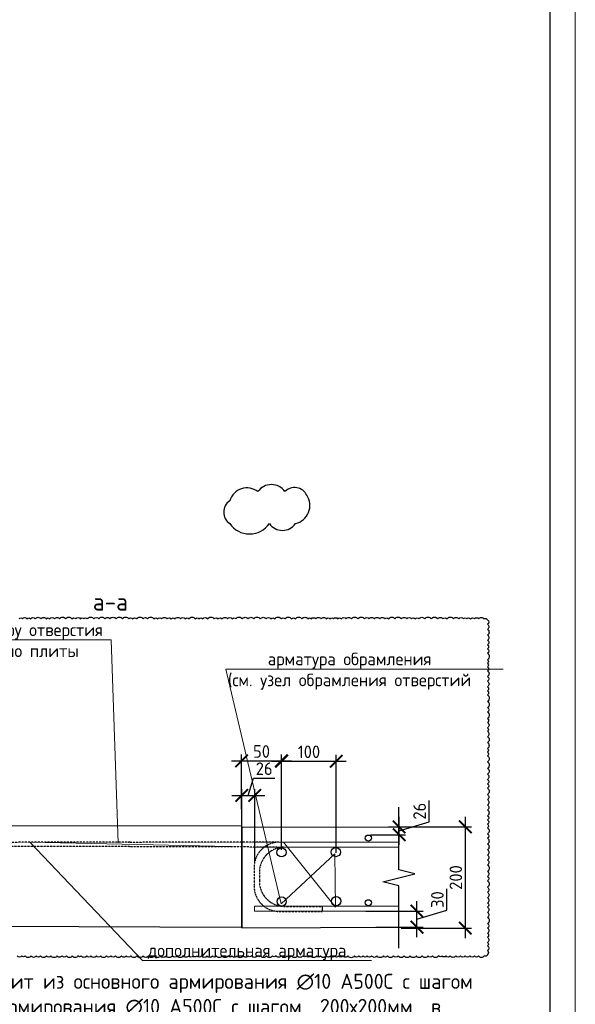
# Model space of a CAD drawing. Header units: millimetres. Extents: x -386473 to 311666, y -59273 to 291770.
# Tile 86 of 132: x 76416 to 87448, y 15507 to 35069. Entities that reach past the tile are written whole.
import ezdxf
from ezdxf import colors
from ezdxf.entities.mleader import LeaderData, LeaderLine
from ezdxf.math import Vec2, Vec3

# ---------------------------------------------------------------- set-up
doc = ezdxf.new("R2010")
doc.units = ezdxf.units.MM
doc.linetypes.add('01 Штриховая _4 мм_', pattern=[6, 3.5, -2.5])
for name, color, linetype, lineweight in [('Перекрытие ж_бетон', 1, 'Continuous', 30), ('подоснова', 151, 'Continuous', 5), ('поз.', 2, 'Continuous', 25), ('РАЗМЕРЫ', 1, 'Continuous', 9), ('ТОНКИЕ', 7, 'Continuous', 9), ('Узлы', 7, 'Continuous', 0)]:
    doc.layers.add(name, color=color, linetype=linetype, lineweight=lineweight)
doc.layers.add('ТОЛСТЫЕ_ОСНОВНЫЕ', color=6, linetype='Continuous')
doc.styles.add('GOST-2.304_Type-B', font='GOST_Common.ttf')
doc.styles.add('ГОСТ', font='GOST_Common.ttf')
doc.dimstyles.new('СПДС', dxfattribs={"dimscale": 100, "dimtxt": 2.5, "dimasz": 2.5, "dimexe": 1.25, "dimexo": 0, "dimtad": 1, "dimdec": 0, "dimtxsty": 'GOST-2.304_Type-B', "dimblk": 'ARCHTICK', "dimcen": 2.5, "dimdle": 2, "dimadec": 0, "dimazin": 2, "dimtfac": 0.75, "dimtdec": 0, "dimtmove": 1, "dimatfit": 3, "dimfxl": 1, "dimtolj": 1, "dimarcsym": 1})

# ---------------------------------------------------------------- blocks, each defined once
blk = doc.blocks.new('*U44')
at = {"layer": 'ТОЛСТЫЕ_ОСНОВНЫЕ', "color": 6}
blk.add_lwpolyline([(20, 5), (886, 5), (886, 415), (20, 415)], close=True, dxfattribs=at)
at = {"layer": 'ТОНКИЕ'}
blk.add_lwpolyline([(0, 0), (891, 0), (891, 420), (0, 420)], close=True, dxfattribs=at)
blk = doc.blocks.new('_None')
blk = doc.blocks.new('_ArchTick')
at = {"color": 0, "linetype": 'ByBlock', "const_width": 0.15}
blk.add_lwpolyline([(-0.5, -0.5), (0.5, 0.5)], dxfattribs=at)
blk = doc.blocks.new('*D811')
at = {"layer": 'DEFPOINTS', "color": 0, "transparency": 16777216}
for p in [(81083, 19657), (81083, 18347), (80826, 17029)]:
    blk.add_point(p, dxfattribs=at)
at = {"layer": 'РАЗМЕРЫ', "color": 0, "lineweight": -2, "transparency": 16777216}
for p, q in [((80955, 19657), (81058, 20000)), ((81058, 20000), (81483, 20000)), ((80826, 17029), (80826, 19782)), ((81083, 18347), (81083, 19782)), ((80626, 19657), (81283, 19657))]:
    blk.add_line(p, q, dxfattribs=at)
at = {"layer": 'РАЗМЕРЫ', "color": 0, "lineweight": -2, "transparency": 16777216, "xscale": 250, "yscale": 250, "zscale": 250, "rotation": 180}
blk.add_blockref('_ArchTick', (80826, 19657), dxfattribs=at)
at = {"layer": 'РАЗМЕРЫ', "color": 0, "lineweight": -2, "transparency": 16777216, "xscale": 250, "yscale": 250, "zscale": 250}
blk.add_blockref('_ArchTick', (81083, 19657), dxfattribs=at)
at = {"layer": 'РАЗМЕРЫ', "color": 0, "lineweight": 0, "transparency": 16777216, "insert": (81270, 20188), "char_height": 250, "attachment_point": 5, "style": 'GOST-2.304_Type-B'}
blk.add_mtext('\\A1;26', dxfattribs=at)
blk = doc.blocks.new('*D812')
at = {"layer": 'DEFPOINTS', "color": 0, "transparency": 16777216}
for p in [(84070, 19031), (83991, 17022), (85264, 17022)]:
    blk.add_point(p, dxfattribs=at)
at = {"layer": 'РАЗМЕРЫ', "color": 0, "lineweight": -2, "transparency": 16777216}
for p, q in [((85264, 19231), (85264, 16822)), ((84070, 19031), (85389, 19031)), ((83991, 17022), (85389, 17022))]:
    blk.add_line(p, q, dxfattribs=at)
at = {"layer": 'РАЗМЕРЫ', "color": 0, "lineweight": -2, "transparency": 16777216, "xscale": 250, "yscale": 250, "zscale": 250}
for p, rotation in [((85264, 19031), 90), ((85264, 17022), 270)]:
    blk.add_blockref('_ArchTick', p, dxfattribs=dict(at, rotation=rotation))
at = {"layer": 'РАЗМЕРЫ', "color": 0, "lineweight": 0, "transparency": 16777216, "insert": (85076, 18026), "char_height": 250, "attachment_point": 5, "rotation": 90, "style": 'GOST-2.304_Type-B'}
blk.add_mtext('\\A1;200', dxfattribs=at)
blk = doc.blocks.new('*D813')
at = {"layer": 'DEFPOINTS', "color": 0, "transparency": 16777216}
for p in [(83739, 19032), (83951, 19032), (83379, 18875)]:
    blk.add_point(p, dxfattribs=at)
at = {"layer": 'РАЗМЕРЫ', "color": 0, "lineweight": -2, "transparency": 16777216}
for p, q in [((84544, 19132), (84544, 19557)), ((83951, 18675), (83951, 19232)), ((83739, 19032), (84076, 19032)), ((83951, 18953), (84544, 19132)), ((83379, 18875), (84076, 18875))]:
    blk.add_line(p, q, dxfattribs=at)
at = {"layer": 'РАЗМЕРЫ', "color": 0, "lineweight": -2, "transparency": 16777216, "xscale": 250, "yscale": 250, "zscale": 250}
for p, rotation in [((83951, 19032), 90), ((83951, 18875), 270)]:
    blk.add_blockref('_ArchTick', p, dxfattribs=dict(at, rotation=rotation))
at = {"layer": 'РАЗМЕРЫ', "color": 0, "lineweight": 0, "transparency": 16777216, "insert": (84357, 19344), "char_height": 250, "attachment_point": 5, "rotation": 90, "style": 'GOST-2.304_Type-B'}
blk.add_mtext('\\A1;26', dxfattribs=at)
blk = doc.blocks.new('*D814')
at = {"layer": 'DEFPOINTS', "color": 0, "transparency": 16777216}
for p in [(83287, 17356), (84304, 17356), (83486, 17039)]:
    blk.add_point(p, dxfattribs=at)
at = {"layer": 'РАЗМЕРЫ', "color": 0, "lineweight": -2, "transparency": 16777216}
for p, q in [((84898, 17376), (84898, 17801)), ((84304, 16839), (84304, 17556)), ((83287, 17356), (84429, 17356)), ((84304, 17198), (84898, 17376)), ((83486, 17039), (84429, 17039))]:
    blk.add_line(p, q, dxfattribs=at)
at = {"layer": 'РАЗМЕРЫ', "color": 0, "lineweight": -2, "transparency": 16777216, "xscale": 250, "yscale": 250, "zscale": 250}
for p, rotation in [((84304, 17356), 90), ((84304, 17039), 270)]:
    blk.add_blockref('_ArchTick', p, dxfattribs=dict(at, rotation=rotation))
at = {"layer": 'РАЗМЕРЫ', "color": 0, "lineweight": 0, "transparency": 16777216, "insert": (84710, 17588), "char_height": 250, "attachment_point": 5, "rotation": 90, "style": 'GOST-2.304_Type-B'}
blk.add_mtext('\\A1;30', dxfattribs=at)
blk = doc.blocks.new('*D815')
at = {"color": 0, "lineweight": -2, "transparency": 16777216}
for p, q in [((80821, 19382), (80821, 20469)), ((81614, 19462), (81614, 20469)), ((80621, 20344), (81814, 20344))]:
    blk.add_line(p, q, dxfattribs=at)
at = {"layer": 'DEFPOINTS', "color": 0, "transparency": 16777216}
for p in [(81614, 20344), (80821, 19382), (81614, 19462, 11856)]:
    blk.add_point(p, dxfattribs=at)
at = {"color": 0, "lineweight": -2, "transparency": 16777216, "xscale": 250, "yscale": 250, "zscale": 250, "rotation": 180}
blk.add_blockref('_ArchTick', (80821, 20344), dxfattribs=at)
at = {"color": 0, "lineweight": -2, "transparency": 16777216, "xscale": 250, "yscale": 250, "zscale": 250}
blk.add_blockref('_ArchTick', (81614, 20344), dxfattribs=at)
at = {"color": 0, "lineweight": 0, "transparency": 16777216, "insert": (81218, 20531), "char_height": 250, "attachment_point": 5, "style": 'GOST-2.304_Type-B'}
blk.add_mtext('\\A1;50', dxfattribs=at)
blk = doc.blocks.new('*D816')
at = {"color": 0, "lineweight": -2, "transparency": 16777216}
for p, q in [((81617, 18574), (81617, 20462)), ((82700, 18516), (82700, 20462)), ((81417, 20337), (82900, 20337))]:
    blk.add_line(p, q, dxfattribs=at)
at = {"layer": 'DEFPOINTS', "color": 0, "transparency": 16777216}
for p in [(82700, 20337), (81617, 18574), (82700, 18516)]:
    blk.add_point(p, dxfattribs=at)
at = {"color": 0, "lineweight": -2, "transparency": 16777216, "xscale": 250, "yscale": 250, "zscale": 250, "rotation": 180}
blk.add_blockref('_ArchTick', (81617, 20337), dxfattribs=at)
at = {"color": 0, "lineweight": -2, "transparency": 16777216, "xscale": 250, "yscale": 250, "zscale": 250}
blk.add_blockref('_ArchTick', (82700, 20337), dxfattribs=at)
at = {"color": 0, "lineweight": 0, "transparency": 16777216, "insert": (82159, 20524), "char_height": 250, "attachment_point": 5, "style": 'GOST-2.304_Type-B'}
blk.add_mtext('\\A1;100', dxfattribs=at)

msp = doc.modelspace()

# ---------------------------------------------------------------- linework, layer by layer
at = {"linetype": '01 Штриховая _4 мм_', "ltscale": 500}
msp.add_line((78324.2, 19277.7), (78324.2, 19277.7, -22670), dxfattribs=at)
for p, q in [((75053.4, 19062.4), (80817.1, 19054.7)), ((75425.2, 17058.2), (80816.1, 17042.4))]:
    msp.add_line(p, q)
at = {"color": 240, "true_color": 0xed1f24}
msp.add_lwpolyline([(80585.4, 25057.7, 0.5205671), (81374.5, 25057.7, 0.5205671), (81892.7, 25057.7, 0.5205671), (82116.6, 25621, 0.5205671), (81682.2, 25693.1, 0.5205671), (81147.1, 25693.1, 0.5205671), (80585.4, 25511.6, 0.5205671)], format="xyb", close=True, dxfattribs=at)
msp.add_lwpolyline([(76403, 23166.2, -0.5205671), (76470.9, 23166.2, -0.5205671), (76558.9, 23166.2, -0.5205671), (76635.4, 23166.2, -0.5205671), (76724.1, 23166.2, -0.5205671), (76837.5, 23166.2, -0.5205671), (76944.3, 23166.2, -0.5205671), (77012.2, 23166.2, -0.5205671), (77108.8, 23166.2, -0.5205671), (77207.8, 23166.2, -0.5205671), (77328.1, 23166.2, -0.5205671), (77452.5, 23166.2, -0.5205671), (77533.1, 23166.2, -0.5205671), (77619.9, 23166.2, -0.5205671), (77690.1, 23166.2, -0.5205671), (77758.4, 23166.2, -0.5205671), (77890.1, 23166.2, -0.5205671), (77986.3, 23166.2, -0.5205671), (78108.4, 23166.2, -0.5205671), (78209, 23166.2, -0.5205671), (78328.6, 23166.2, -0.5205671), (78460.4, 23166.2, -0.5205671), (78581.6, 23166.2, -0.5205671), (78656.9, 23166.2, -0.5205671), (78736.3, 23166.2, -0.5205671), (78868.4, 23166.2, -0.5205671), (78955.8, 23166.2, -0.5205671), (79079.7, 23166.2, -0.5205671), (79158.2, 23166.2, -0.5205671), (79233.8, 23166.2, -0.5205671), (79342.2, 23166.2, -0.5205671), (79424.5, 23166.2, -0.5205671), (79501.8, 23166.2, -0.5205671), (79611.2, 23166.2, -0.5205671), (79704.4, 23166.2, -0.5205671), (79777.8, 23166.2, -0.5205671), (79901.7, 23166.2, -0.5205671), (79973.6, 23166.2, -0.5205671), (80051.9, 23166.2, -0.5205671), (80148.5, 23166.2, -0.5205671), (80276.5, 23166.2, -0.5205671), (80355.1, 23166.2, -0.5205671), (80436.6, 23166.2, -0.5205671), (80544.6, 23166.2, -0.5205671), (80637.4, 23166.2, -0.5205671), (80708.1, 23166.2, -0.5205671), (80836.8, 23166.2, -0.5205671), (80950.6, 23166.2, -0.5205671), (81062.6, 23166.2, -0.5205671), (81192.9, 23166.2, -0.5205671), (81309.8, 23166.2, -0.5205671), (81402.3, 23166.2, -0.5205671), (81480.1, 23166.2, -0.5205671), (81611.8, 23166.2, -0.5205671), (81682.2, 23166.2, -0.5205671), (81814.1, 23166.2, -0.5205671), (81891.4, 23166.2, -0.5205671), (82019.3, 23166.2, -0.5205671), (82139.2, 23166.2, -0.5205671), (82207, 23166.2, -0.5205671), (82292.9, 23166.2, -0.5205671), (82404.6, 23166.2, -0.5205671), (82502, 23166.2, -0.5205671), (82576.6, 23166.2, -0.5205671), (82646.3, 23166.2, -0.5205671), (82729.6, 23166.2, -0.5205671), (82803, 23166.2, -0.5205671), (82897.3, 23166.2, -0.5205671), (83004.4, 23166.2, -0.5205671), (83132.4, 23166.2, -0.5205671), (83264, 23166.2, -0.5205671), (83353.5, 23166.2, -0.5205671), (83458.4, 23166.2, -0.5205671), (83565.6, 23166.2, -0.5205671), (83671.6, 23166.2, -0.5205671), (83742.7, 23166.2, -0.5205671), (83866.1, 23166.2, -0.5205671), (83994.8, 23166.2, -0.5205671), (84104.8, 23166.2, -0.5205671), (84192.9, 23166.2, -0.5205671), (84275, 23166.2, -0.5205671), (84342.8, 23166.2, -0.5205671), (84458.6, 23166.2, -0.5205671), (84588.3, 23166.2, -0.5205671), (84716.2, 23166.2, -0.5205671), (84822.1, 23166.2, -0.5205671), (84901.5, 23166.2, -0.5205671), (85028.5, 23166.2, -0.5205671), (85134.9, 23166.2, -0.5205671), (85225.5, 23166.2, -0.5205671), (85295.5, 23166.2, -0.5205671), (85365.9, 23166.2, -0.5205671), (85448.7, 23166.2, -0.5205671), (85532.2, 23166.2, -0.5205671), (85632, 23166.2, -0.5205671), (85706.7, 23142.6, -0.5205671), (85706.7, 23056.8, -0.5205671), (85706.7, 22956, -0.5205671), (85706.7, 22843.9, -0.5205671), (85706.7, 22738.5, -0.5205671), (85706.7, 22649.5, -0.5205671), (85706.7, 22569.9, -0.5205671), (85706.7, 22480.1, -0.5205671), (85706.7, 22353.3, -0.5205671), (85706.7, 22283.2, -0.5205671), (85706.7, 22209.9, -0.5205671), (85706.7, 22131.9, -0.5205671), (85706.7, 22020.1, -0.5205671), (85706.7, 21925.6, -0.5205671), (85706.7, 21814.2, -0.5205671), (85706.7, 21734.6, -0.5205671), (85706.7, 21656.8, -0.5205671), (85706.7, 21525.6, -0.5205671), (85706.7, 21400.7, -0.5205671), (85706.7, 21314.1, -0.5205671), (85706.7, 21188.6, -0.5205671), (85706.7, 21108.7, -0.5205671), (85706.7, 21001.1, -0.5205671), (85706.7, 20928.6, -0.5205671), (85706.7, 20824.4, -0.5205671), (85706.7, 20705.6, -0.5205671), (85706.7, 20591.5, -0.5205671), (85706.7, 20518.7, -0.5205671), (85706.7, 20442.2, -0.5205671), (85706.7, 20324.8, -0.5205671), (85706.7, 20195, -0.5205671), (85706.7, 20079.1, -0.5205671), (85706.7, 19975.7, -0.5205671), (85706.7, 19885, -0.5205671), (85706.7, 19801.6, -0.5205671), (85706.7, 19673.4, -0.5205671), (85706.7, 19573.3, -0.5205671), (85706.7, 19467.4, -0.5205671), (85706.7, 19366, -0.5205671), (85706.7, 19254.1, -0.5205671), (85706.7, 19171.7, -0.5205671), (85706.7, 19086.8, -0.5205671), (85706.7, 19010.6, -0.5205671), (85706.7, 18893.9, -0.5205671), (85706.7, 18805, -0.5205671), (85706.7, 18691.5, -0.5205671), (85706.7, 18578.6, -0.5205671), (85706.7, 18473.8, -0.5205671), (85706.7, 18376.6, -0.5205671), (85706.7, 18276.3, -0.5205671), (85706.7, 18147.9, -0.5205671), (85706.7, 18048.8, -0.5205671), (85706.7, 17961.9, -0.5205671), (85706.7, 17832.4, -0.5205671), (85706.7, 17732.3, -0.5205671), (85706.7, 17622.8, -0.5205671), (85706.7, 17521.7, -0.5205671), (85706.7, 17436.5, -0.5205671), (85706.7, 17333.9, -0.5205671), (85706.7, 17235.1, -0.5205671), (85706.7, 17110, -0.5205671), (85706.7, 17020.1, -0.5205671), (85706.7, 16920.1, -0.5205671), (85706.7, 16839.6, -0.5205671), (85706.7, 16738.2, -0.5205671), (85706.7, 16670.1, -0.5205671), (85706.7, 16573.8, -0.5205671), (85706.7, 16497.9, -0.5205671), (85638.2, 16467.3, -0.5205671), (85525.6, 16467.3, -0.5205671), (85446.6, 16467.3, -0.5205671), (85355, 16467.3, -0.5205671), (85264.1, 16467.3, -0.5205671), (85167.9, 16467.3, -0.5205671), (85076.2, 16467.3, -0.5205671), (84965.9, 16467.3, -0.5205671), (84877.9, 16467.3, -0.5205671), (84804.4, 16467.3, -0.5205671), (84733.5, 16467.3, -0.5205671), (84611.2, 16467.3, -0.5205671), (84523.8, 16467.3, -0.5205671), (84407.9, 16467.3, -0.5205671), (84292.5, 16467.3, -0.5205671), (84167.3, 16467.3, -0.5205671), (84052.6, 16467.3, -0.5205671), (83928.3, 16467.3, -0.5205671), (83837.6, 16467.3, -0.5205671), (83719, 16467.3, -0.5205671), (83636.7, 16467.3, -0.5205671), (83508.1, 16467.3, -0.5205671), (83403.7, 16467.3, -0.5205671), (83317, 16467.3, -0.5205671), (83234.9, 16467.3, -0.5205671), (83148.9, 16467.3, -0.5205671), (83061.6, 16467.3, -0.5205671), (82930.6, 16467.3, -0.5205671), (82833.8, 16467.3, -0.5205671), (82746.4, 16467.3, -0.5205671), (82664.7, 16467.3, -0.5205671), (82586.5, 16467.3, -0.5205671), (82502.9, 16467.3, -0.5205671), (82386.8, 16467.3, -0.5205671), (82312.4, 16467.3, -0.5205671), (82187, 16467.3, -0.5205671), (82106.7, 16467.3, -0.5205671), (82037.2, 16467.3, -0.5205671), (81930.5, 16467.3, -0.5205671), (81814.9, 16467.3, -0.5205671), (81726.3, 16467.3, -0.5205671), (81607.1, 16467.3, -0.5205671), (81506.3, 16467.3, -0.5205671), (81436.2, 16467.3, -0.5205671), (81319.5, 16467.3, -0.5205671), (81196.2, 16467.3, -0.5205671), (81129.5, 16467.3, -0.5205671), (81023.7, 16467.3, -0.5205671), (80953.6, 16467.3, -0.5205671), (80856.4, 16467.3, -0.5205671), (80726.3, 16467.3, -0.5205671), (80628.9, 16467.3, -0.5205671), (80556.1, 16467.3, -0.5205671), (80432.3, 16467.3, -0.5205671), (80321.2, 16467.3, -0.5205671), (80242.9, 16467.3, -0.5205671), (80135.9, 16467.3, -0.5205671), (80026, 16467.3, -0.5205671), (79930.9, 16467.3, -0.5205671), (79857.2, 16467.3, -0.5205671), (79769.2, 16467.3, -0.5205671), (79666.1, 16467.3, -0.5205671), (79540.1, 16467.3, -0.5205671), (79446.6, 16467.3, -0.5205671), (79318.7, 16467.3, -0.5205671), (79209.7, 16467.3, -0.5205671), (79082.5, 16467.3, -0.5205671), (78971, 16467.3, -0.5205671), (78865.2, 16467.3, -0.5205671), (78742.7, 16467.3, -0.5205671), (78624.5, 16467.3, -0.5205671), (78532.9, 16467.3, -0.5205671), (78435.8, 16467.3, -0.5205671), (78321.2, 16467.3, -0.5205671), (78226.9, 16467.3, -0.5205671), (78138.1, 16467.3, -0.5205671), (78024.4, 16467.3, -0.5205671), (77938, 16467.3, -0.5205671), (77830.8, 16467.3, -0.5205671), (77747.3, 16467.3, -0.5205671), (77639.2, 16467.3, -0.5205671), (77572.4, 16467.3, -0.5205671), (77459.3, 16467.3, -0.5205671), (77347.7, 16467.3, -0.5205671), (77256.3, 16467.3, -0.5205671), (77158.4, 16467.3, -0.5205671), (77033.4, 16467.3, -0.5205671), (76950.2, 16467.3, -0.5205671), (76830.2, 16467.3, -0.5205671), (76745.3, 16467.3, -0.5205671), (76641.2, 16467.3, -0.5205671), (76524.6, 16467.3, -0.5205671), (76457.3, 16467.3, -0.5205671), (76368.8, 16467.3, -0.5205671)], format="xyb", dxfattribs=at)
at = {"color": 3, "linetype": 'Continuous', "lineweight": 30}
for centre, radius in [((83338.8, 18809.6), 60), ((81614, 18525.3), 90.7), ((82693.1, 18531), 90.7), ((81616, 17549.7), 90.7), ((82699.8, 17556.1), 90.7), ((83338.8, 17524.6), 60)]:
    msp.add_circle(centre, radius, dxfattribs=at)
at = {"layer": 'Перекрытие ж_бетон', "color": 7, "linetype": 'Continuous', "lineweight": 30}
for p, q in [((80826.3, 19029.3), (83998.9, 19031)), ((80826.3, 19029.3), (80826.3, 17029.3)), ((80826.3, 17029.3), (83950.1, 17040.7))]:
    msp.add_line(p, q, dxfattribs=at)
at = {"layer": 'Перекрытие ж_бетон', "color": 3, "linetype": '01 Штриховая _4 мм_', "lineweight": 30}
for p, q in [((78612.6, 18727.2), (74943.4, 18723.9, 100.3)), ((78617.5, 18639.2), (75096.3, 18640.8)), ((81507.3, 18729), (78568.1, 18724.8)), ((81520.5, 18631.2), (78581.3, 18637.9)), ((81070.7, 18227.9), (81070.7, 17852.2)), ((81175, 18129), (81175, 17952.2)), ((81675, 17452.2), (82420.9, 17452.2)), ((81570.7, 17352.2), (82420.9, 17352.2))]:
    msp.add_line(p, q, dxfattribs=at)
at = {"layer": 'Перекрытие ж_бетон', "color": 252, "linetype": 'Continuous', "lineweight": 9, "true_color": 0x939598}
for p, q in [((81076.3, 18728.3), (83943.9, 18728.3)), ((81076.3, 18629.3), (83943.9, 18629.3)), ((81536.2, 18728.3), (83943.9, 18728.3)), ((81570.7, 18727.9), (83943.9, 18727.9)), ((81675, 18629), (83943.9, 18629)), ((81076.3, 17458.3), (83943.9, 17458.3)), ((81076.3, 17359.3), (83943.9, 17359.3))]:
    msp.add_line(p, q, dxfattribs=at)
at = {"layer": 'Перекрытие ж_бетон', "color": 251, "linetype": 'Continuous', "lineweight": 9, "true_color": 0x636466}
msp.add_line((81077, 17457.3), (81077, 17358.4), dxfattribs=at)
at = {"layer": 'Перекрытие ж_бетон', "color": 3, "linetype": 'Continuous', "lineweight": 30}
msp.add_line((82420.9, 17452.2), (82420.9, 17352.2), dxfattribs=at)
at = {"layer": 'Перекрытие ж_бетон', "color": 3, "linetype": '01 Штриховая _4 мм_', "lineweight": 30}
for centre, start, end in [((81570.7, 18227.9), 90, 180), ((81675, 18129), 90, 180), ((81570.7, 17852.2), 180, 270), ((81675, 17952.2), 180, 270)]:
    msp.add_arc(centre, 500, start, end, dxfattribs=at)
at = {"layer": 'поз.', "linetype": 'Continuous'}
msp.add_lwpolyline([(83943.9, 16619.4), (83943.9, 17861.4), (83623.9, 17941.4), (84263.9, 18101.4), (83943.9, 18181.4), (83943.9, 19423.4)], dxfattribs=at)

# ---------------------------------------------------------------- block references
at = {"xscale": 100, "yscale": 100, "zscale": 100}
msp.add_blockref('*U44', (-1651.7, -4054.4), dxfattribs=at)

# ---------------------------------------------------------------- texts
at = {"insert": (67995.7, 16114), "char_height": 300, "width": 18500, "attachment_point": 1, "style": 'ГОСТ'}
msp.add_mtext('\\pxi-3,l3,ql,t3;{\\C7;1.^IАрмирование монолитной плиты  состоит из основного армирования ∅10 А500С с шагом  200х200мм  в нижней зоне, основного армирования ∅10 А500С с шагом  200х200мм  в  верхней зоне и дополнительного армирования, указанного на схемах армирования.\\P2.^IАрмирование плиты предусмотрено отдельными  стержнями заводской длины по осям Х и Y. При недостатке заводской длины стержней для армирования плиты, стыки стержней осуществлять внахлестку без  сварки. Стыки арматуры внахлестку должны располагаться вразбежку (через шаг). См. деталь стыковки арматуры.\\P3.^IВерхнюю и нижнюю арматуру вязать вязальной проволокой через пересечение.  Стержни основной и дополнительной арматуры укладывать в соответствии с сечениями .\\P4.^IПо периметру плиты и у отверстий  у концов основной арматуры устанавливать П-образные элементы Ск1.\\P5.^IПозиции со знаком "*" укладываются с шагом 100 мм\\P6.^I Для фиксации в проектном положении стержней верхней сетки устанавливать фиксаторы Ф1 с шагом 600х600мм.\\P7.^IДиаметр оправки стержня при d<20мм - 5d, при d≥20мм - 8d\\P8.^IКаркасы поперечного армирования устанавливаются до начала устройство верхней сетки армирования.\\P9.^IВ местах расположения отверстий осуществить прерывания основной и дополнительной сеток арматуры. Отверстия обрамляются двумя стержнями арматуры d 16. см. узел обрамления отверстий.\\P10.^IОбрамление отверстий выполнить в соотвии с узлом, расход стали на обрамление учтен на листе 3.\\P12.^IДополнительная арматура, попавшая в зону понижения плиты перекрытия должна быть  выполнена в соотвествии с узлом, стержни  допнительной арматуры загнуть по месту под углом 30 градусов.\\P13.^IПроемы размерами до 300х300 допускается выполнять по месту методом алмазного бурения}', dxfattribs=at)
at = {"layer": 'Узлы', "color": 80, "linetype": 'Continuous', "lineweight": 0, "style": 'GOST-2.304_Type-B'}
msp.add_text('а-а', height=350, dxfattribs=at).set_placement((77867.6, 23329.8))

# ---------------------------------------------------------------- dimensions: what is measured, and where the dimension line sits
at = {"lineweight": 0}
for base, p1, p2, text, picture, middle in [((81613.8, 20343.5), (80821.3, 19382.4), (81613.8, 19461.7, 11855.6), '50', '*D815', (81217.6, 20531)), ((82700.4, 20336.8), (81616.9, 18574.5), (82700.4, 18515.8), '100', '*D816', (82158.7, 20524.3))]:
    dim = msp.add_linear_dim(base=base, p1=p1, p2=p2, text=text, dimstyle='СПДС', dxfattribs=at)
    dim.commit()
    dim.dimension.update_dxf_attribs({"geometry": picture, "text_midpoint": middle})
at = {"layer": 'РАЗМЕРЫ', "color": 1, "lineweight": 0}
for base, p1, p2, angle, override, picture, middle in [((81083.1, 19656.6), (80826.3, 17029.3), (81083.1, 18347.2), 180, {"dimlfac": 0.1}, '*D811', (81120.3, 20187.8)), ((85263.6, 17021.8), (84070.3, 19030.5), (83991.3, 17021.8), 270, {"dimlfac": 0.1, "dimrnd": 5}, '*D812', (85076.1, 18026.2)), ((84304.2, 17355.9), (83486, 17039.3), (83287, 17355.9), 270, {"dimlfac": 0.1, "dimrnd": 5}, '*D814', (84710.4, 17438.2))]:
    dim = msp.add_linear_dim(base=base, p1=p1, p2=p2, angle=angle, dimstyle='СПДС', override=override, dxfattribs=at)
    dim.commit()
    dim.dimension.update_dxf_attribs({"geometry": picture, "text_midpoint": middle})
dim = msp.add_linear_dim(base=(83950.7, 19032), p1=(83378.8, 18875), p2=(83739, 19032), angle=270, text='26', dimstyle='СПДС', override={"dimlfac": 0.1, "dimrnd": 5}, dxfattribs=at)
dim.commit()
dim.dimension.update_dxf_attribs({"geometry": '*D813', "text_midpoint": (84356.9, 19194.1)})

# ---------------------------------------------------------------- leaders
at = {"layer": 'подоснова', "color": 2, "ltscale": 0.3}
ml = msp.add_multileader_mtext('Standard', dxfattribs=at)
ml.set_content('разрезать по центру отверстия \\Pи загнуть в тело плиты', color=2, style='GOST-2.304_Type-B')
ml.set_leader_properties(color=256, linetype='ByLayer', lineweight=15)
ml.set_arrow_properties(name='NONE')
ml.build(insert=Vec2(0, 0))
ml.multileader.update_dxf_attribs({"text_left_attachment_type": 6, "text_right_attachment_type": 6, "dogleg_length": 0.1, "arrow_head_size": 18})
ctx = ml.context
ctx.base_point, ctx.char_height, ctx.arrow_head_size, ctx.landing_gap_size, ctx.plane_origin = Vec3(73209.1, 22746.9), 250, 18, 20, Vec3(74994, 26568.6)
ctx.left_attachment, ctx.right_attachment, ctx.text_align_type = 6, 6, 1
notes = []
notes.append((ctx, [(1, (1, 1, 0), (78231, 22746.9), (-1, 0), 0.1, [(0, [(78368.6, 18717.1)], 0, [])])]))
ctx.mtext.insert, ctx.mtext.alignment, ctx.mtext.flow_direction = Vec3(75720, 23071.9), 2, 5
ml = msp.add_multileader_mtext('Standard', dxfattribs=at)
ml.set_content('арматура обрамления \\P(см. узел обрамления отверстий', color=2, style='GOST-2.304_Type-B')
ml.set_leader_properties(color=256, linetype='ByLayer', lineweight=15)
ml.set_arrow_properties(name='NONE')
ml.build(insert=Vec2(0, 0))
ml.multileader.update_dxf_attribs({"text_left_attachment_type": 6, "text_right_attachment_type": 6, "dogleg_length": 0.1, "arrow_head_size": 18})
ctx = ml.context
ctx.base_point, ctx.char_height, ctx.arrow_head_size, ctx.landing_gap_size, ctx.plane_origin = Vec3(80510.7, 22167.7), 250, 18, 20, Vec3(84706.3, 25064.8)
ctx.left_attachment, ctx.right_attachment, ctx.text_align_type = 6, 6, 1
notes.append((ctx, [(0, (1, 1, 0), (80510.6, 22167.7), (1, 0), 0.1, [(3, [(81652.6, 18727.1), (82686.2, 17435.6), (82676.3, 18499.4), (81605.7, 17504.1)], 0, [])])]))
ctx.mtext.insert, ctx.mtext.alignment, ctx.mtext.flow_direction = Vec3(82965.3, 22492.7), 2, 5
ml = msp.add_multileader_mtext('Standard', dxfattribs=at)
ml.set_content('дополнительная арматура', color=2, style='GOST-2.304_Type-B')
ml.set_leader_properties(color=256, linetype='ByLayer', lineweight=15)
ml.set_arrow_properties(name='NONE')
ml.build(insert=Vec2(0, 0))
ml.multileader.update_dxf_attribs({"text_left_attachment_type": 6, "text_right_attachment_type": 6, "dogleg_length": 0.1, "arrow_head_size": 18})
ctx = ml.context
ctx.base_point, ctx.char_height, ctx.arrow_head_size, ctx.landing_gap_size, ctx.plane_origin = Vec3(78854.7, 16378.6), 250, 18, 20, Vec3(77082.9, 25064.8)
ctx.left_attachment, ctx.right_attachment, ctx.text_align_type = 6, 6, 1
notes.append((ctx, [(0, (1, 1, 0), (78854.6, 16378.6), (1, 0), 0.1, [(1, [(80596.1, 18640.7), (76616, 18727.1)], 0, [])])]))
ctx.mtext.insert, ctx.mtext.alignment, ctx.mtext.flow_direction = Vec3(80930, 16703.6), 2, 5
for ctx, leaders in notes:
    for number, flags, end, landing, length, lines in leaders:
        leader = LeaderData()
        leader.index, (leader.has_last_leader_line, leader.has_dogleg_vector, leader.attachment_direction) = number, flags
        leader.last_leader_point, leader.dogleg_vector, leader.dogleg_length = Vec3(end), Vec3(landing), length
        for number, points, colour, breaks in lines:
            line = LeaderLine()
            line.index, line.vertices, line.color, line.breaks = number, Vec3.list(points), colors.encode_raw_color(colour), breaks
            leader.lines.append(line)
        ctx.leaders.append(leader)

doc.saveas('drawing.dxf')
